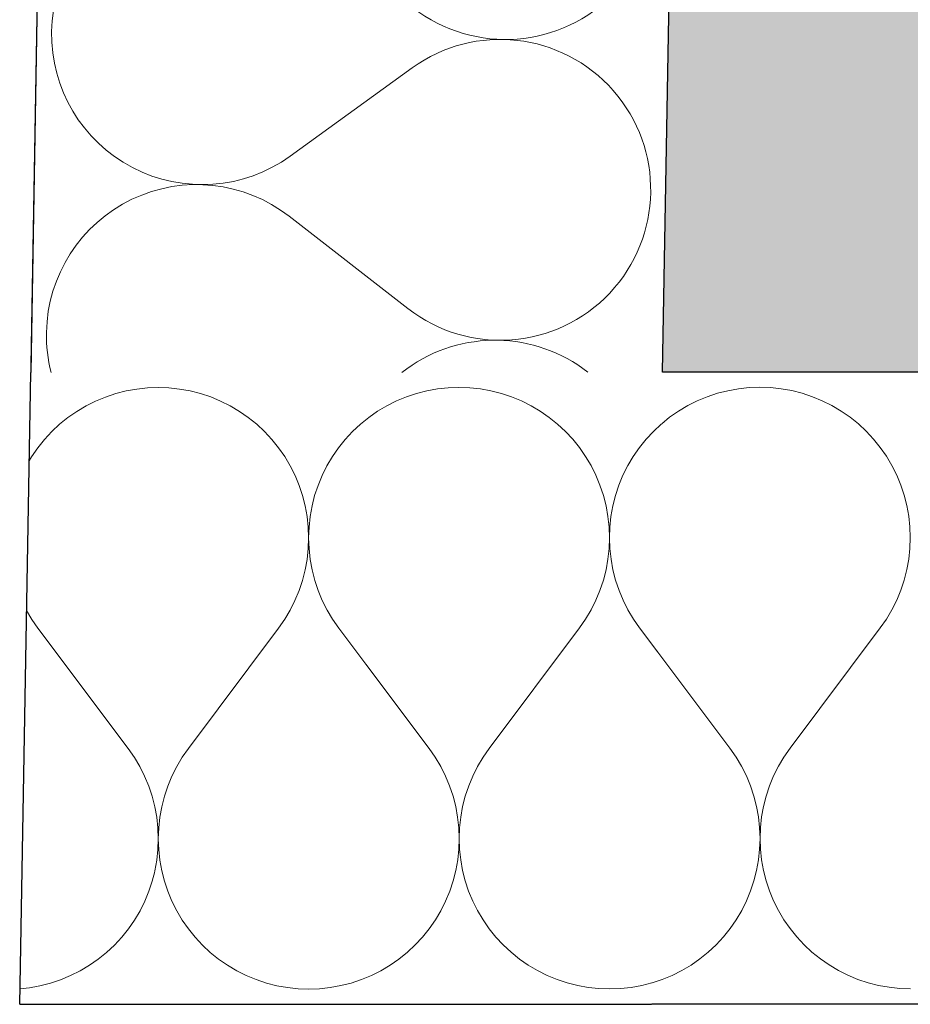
# Model space of a CAD drawing. Header units: millimetres. Extents: x -23738 to 4435, y -2716 to 20653.
# Tile 3 of 160: x -20645 to -20419, y 190 to 439. Entities that reach past the tile are written whole.
import ezdxf

# ---------------------------------------------------------------- set-up
doc = ezdxf.new("R2010")
doc.units = ezdxf.units.MM
doc.header["$MEASUREMENT"] = 0
doc.linetypes.add('Wipeout_Contour', pattern=[1000, 0, -1000])
for name, color, linetype in [('9._POHLED ZÁPADNÍ_2_Konstrukce - nosné', 7, 'Continuous'), ('9._POHLED ZÁPADNÍ_2_Nové_Konstrukce - nosné', 7, 'Continuous'), ('9._POHLED ZÁPADNÍ_2_Nové_Výplně - Povrchové', 7, 'Continuous'), ('9._POHLED ZÁPADNÍ_2_Nové_Výplně – Řezové', 7, 'Continuous'), ('9._POHLED ZÁPADNÍ_2_Výplně – Řezové', 7, 'Continuous'), ('9._POHLED ZÁPADNÍ_2_VÝTAH VAR 1', 7, 'Continuous')]:
    doc.layers.add(name, color=color, linetype=linetype)

# ---------------------------------------------------------------- blocks, each defined once
blk = doc.blocks.new('*X1', base_point=(-24533.14, -6254.22))
at = {"layer": '9._POHLED ZÁPADNÍ_2_Nové_Výplně – Řezové', "color": 21, "linetype": 'Continuous', "lineweight": 20, "true_color": 0xffaaaa}
for p, q in [((-20491.97, 339.77), (-20492.01, 339.82)), ((-20490.62, 337.41), (-20491.97, 339.77)), ((-20489.45, 334.96), (-20490.62, 337.41)), ((-20488.45, 332.42), (-20489.45, 334.96)), ((-20487.64, 329.83), (-20488.45, 332.42)), ((-20487.01, 327.18), (-20487.64, 329.83)), ((-20486.57, 324.5), (-20487.01, 327.18)), ((-20486.33, 321.79), (-20486.57, 324.5)), ((-20486.28, 319.07), (-20486.33, 321.79)), ((-20486.42, 316.35), (-20486.28, 319.07)), ((-20486.76, 313.65), (-20486.42, 316.35)), ((-20487.29, 310.98), (-20486.76, 313.65)), ((-20488.01, 308.36), (-20487.29, 310.98)), ((-20488.91, 305.79), (-20488.01, 308.36)), ((-20490, 303.3), (-20488.91, 305.79)), ((-20491.26, 300.89), (-20490, 303.3)), ((-20492.69, 298.57), (-20491.26, 300.89)), ((-20494.28, 296.36), (-20492.69, 298.57)), ((-20497.91, 292.32), (-20496.02, 294.28)), ((-20496.02, 294.28), (-20494.28, 296.36)), ((-20499.94, 290.5), (-20497.91, 292.32)), ((-20502.09, 288.83), (-20499.94, 290.5)), ((-20545, 287.72), (-20543.23, 286.63)), ((-20506.71, 285.97), (-20504.35, 287.32)), ((-20504.35, 287.32), (-20502.09, 288.83)), ((-20543.23, 286.63), (-20540.82, 285.37)), ((-20540.82, 285.37), (-20538.33, 284.29)), ((-20538.33, 284.29), (-20535.76, 283.38)), ((-20511.7, 283.8), (-20509.17, 284.8)), ((-20509.17, 284.8), (-20506.71, 285.97)), ((-20535.76, 283.38), (-20533.14, 282.66)), ((-20533.14, 282.66), (-20530.47, 282.13)), ((-20530.47, 282.13), (-20527.77, 281.79)), ((-20527.77, 281.79), (-20525.06, 281.64)), ((-20522.34, 281.69), (-20519.63, 281.93)), ((-20519.63, 281.93), (-20516.94, 282.37)), ((-20516.94, 282.37), (-20514.29, 282.99)), ((-20514.29, 282.99), (-20511.7, 283.8)), ((-20538.41, 279.46), (-20540.94, 278.46)), ((-20535.82, 280.28), (-20538.41, 279.46)), ((-20533.17, 280.91), (-20535.82, 280.28)), ((-20530.49, 281.34), (-20533.17, 280.91)), ((-20527.78, 281.59), (-20530.49, 281.34)), ((-20525.06, 281.64), (-20527.78, 281.59)), ((-20525.06, 281.64), (-20522.34, 281.69)), ((-20522.34, 281.5), (-20525.06, 281.64)), ((-20519.64, 281.16), (-20522.34, 281.5)), ((-20516.97, 280.63), (-20519.64, 281.16)), ((-20514.35, 279.92), (-20516.97, 280.63)), ((-20511.78, 279.01), (-20514.35, 279.92)), ((-20543.4, 277.29), (-20545.76, 275.94)), ((-20540.94, 278.46), (-20543.4, 277.29)), ((-20509.29, 277.93), (-20511.78, 279.01)), ((-20506.87, 276.67), (-20509.29, 277.93)), ((-20548.02, 274.42), (-20578.89, 252.1)), ((-20545.76, 275.94), (-20548.02, 274.42)), ((-20504.56, 275.24), (-20506.87, 276.67)), ((-20502.35, 273.65), (-20504.56, 275.24)), ((-20500.26, 271.91), (-20502.35, 273.65)), ((-20498.3, 270.02), (-20500.26, 271.91)), ((-20496.48, 268), (-20498.3, 270.02)), ((-20494.81, 265.85), (-20496.48, 268)), ((-20493.3, 263.59), (-20494.81, 265.85)), ((-20491.95, 261.23), (-20493.3, 263.59)), ((-20490.78, 258.78), (-20491.95, 261.23)), ((-20489.78, 256.25), (-20490.78, 258.78)), ((-20488.96, 253.65), (-20489.78, 256.25)), ((-20581.15, 250.58), (-20578.89, 252.1)), ((-20488.34, 251), (-20488.96, 253.65)), ((-20583.51, 249.24), (-20581.15, 250.58)), ((-20487.9, 248.32), (-20488.34, 251)), ((-20584.75, 248.64), (-20583.51, 249.24)), ((-20487.66, 245.61), (-20487.9, 248.32)), ((-20487.61, 242.89), (-20487.66, 245.61)), ((-20588.58, 242.24), (-20590.55, 242.93)), ((-20586.08, 241.15), (-20588.58, 242.24)), ((-20487.75, 240.17), (-20487.61, 242.89)), ((-20583.67, 239.89), (-20586.08, 241.15)), ((-20581.36, 238.46), (-20583.67, 239.89)), ((-20488.09, 237.47), (-20487.75, 240.17)), ((-20579.15, 236.86), (-20581.36, 238.46)), ((-20488.62, 234.8), (-20488.09, 237.47)), ((-20549.08, 213.48), (-20579.15, 236.86)), ((-20489.34, 232.18), (-20488.62, 234.8)), ((-20490.24, 229.61), (-20489.34, 232.18)), ((-20491.33, 227.12), (-20490.24, 229.61)), ((-20492.59, 224.71), (-20491.33, 227.12)), ((-20494.02, 222.39), (-20492.59, 224.71)), ((-20495.61, 220.19), (-20494.02, 222.39)), ((-20497.35, 218.1), (-20495.61, 220.19)), ((-20499.24, 216.14), (-20497.35, 218.1)), ((-20501.27, 214.32), (-20499.24, 216.14)), ((-20549.08, 213.48), (-20546.88, 211.89)), ((-20505.68, 211.14), (-20503.41, 212.65)), ((-20503.41, 212.65), (-20501.27, 214.32)), ((-20546.88, 211.89), (-20544.56, 210.46)), ((-20544.56, 210.46), (-20542.15, 209.19)), ((-20510.49, 208.62), (-20508.04, 209.8)), ((-20508.04, 209.8), (-20505.68, 211.14)), ((-20542.15, 209.19), (-20539.66, 208.11)), ((-20539.66, 208.11), (-20537.09, 207.2)), ((-20537.09, 207.2), (-20534.47, 206.48)), ((-20515.62, 206.81), (-20513.03, 207.63)), ((-20513.03, 207.63), (-20510.49, 208.62)), ((-20534.5, 204.73), (-20537.15, 204.1)), ((-20531.81, 205.17), (-20534.5, 204.73)), ((-20534.47, 206.48), (-20531.8, 205.95)), ((-20529.11, 205.41), (-20531.81, 205.17)), ((-20531.8, 205.95), (-20529.1, 205.61)), ((-20526.39, 205.46), (-20529.11, 205.41)), ((-20529.1, 205.61), (-20526.39, 205.46)), ((-20526.39, 205.46), (-20523.66, 205.51)), ((-20523.67, 205.32), (-20526.39, 205.46)), ((-20520.97, 204.98), (-20523.67, 205.32)), ((-20523.66, 205.51), (-20520.96, 205.75)), ((-20518.3, 204.46), (-20520.97, 204.98)), ((-20520.96, 205.75), (-20518.27, 206.19)), ((-20518.27, 206.19), (-20515.62, 206.81)), ((-20542.27, 202.28), (-20544.72, 201.11)), ((-20539.74, 203.28), (-20542.27, 202.28)), ((-20537.15, 204.1), (-20539.74, 203.28)), ((-20515.68, 203.74), (-20518.3, 204.46)), ((-20513.11, 202.84), (-20515.68, 203.74)), ((-20510.61, 201.75), (-20513.11, 202.84)), ((-20547.09, 199.76), (-20549.35, 198.24)), ((-20544.72, 201.11), (-20547.09, 199.76)), ((-20508.2, 200.49), (-20510.61, 201.75)), ((-20505.89, 199.07), (-20508.2, 200.49)), ((-20549.35, 198.24), (-20561.18, 189.69)), ((-20503.68, 197.48), (-20505.89, 199.07)), ((-20501.59, 195.73), (-20503.68, 197.48)), ((-20638.87, 195.42), (-20638.46, 194.1)), ((-20499.63, 193.85), (-20501.59, 195.73)), ((-20638.46, 194.1), (-20637.46, 191.57)), ((-20497.81, 191.82), (-20499.63, 193.85)), ((-20637.46, 191.57), (-20636.54, 189.65)), ((-20496.17, 189.72), (-20497.81, 191.82))]:
    blk.add_line(p, q, dxfattribs=at)
blk = doc.blocks.new('*X3', base_point=(-24533.14, -6254.22))
at = {"layer": '9._POHLED ZÁPADNÍ_2_Nové_Výplně – Řezové', "color": 21, "linetype": 'Continuous', "lineweight": 20, "true_color": 0xffaaaa}
for p, q in [((-20545.36, 426.78), (-20576.23, 404.46)), ((-20546.43, 365.84), (-20576.5, 389.22)), ((-20546.69, 350.6), (-20577.56, 328.28)), ((-20547.75, 289.66), (-20577.83, 313.04))]:
    blk.add_line(p, q, dxfattribs=at)
for centre, start, end in [((-20521.71, 472.09), 232.1313, 125.8711), ((-20598.56, 435.33), 52.1313, 179.0012), ((-20598.56, 435.33), 179.0012, 305.8711), ((-20523.04, 395.91), 232.1313, 125.8711), ((-20599.88, 359.15), 52.1313, 179.0012), ((-20599.88, 359.15), 179.0012, 305.8711), ((-20524.37, 319.73), 31.836, 125.8711), ((-20601.21, 282.97), 52.1313, 179.0012), ((-20524.37, 319.73), 232.1313, 237.1927), ((-20601.21, 282.97), 179.0012, 295.5208), ((-20602.54, 206.79), 71.6395, 179.0012), ((-20602.54, 206.79), 179.0012, 197.3892)]:
    blk.add_arc(centre, 38.1, start, end, dxfattribs=at)
blk = doc.blocks.new('*X8', base_point=(-24533.14, -6254.22))
at = {"layer": '9._POHLED ZÁPADNÍ_2_Nové_Výplně – Řezové', "color": 21, "linetype": 'Continuous', "lineweight": 20, "true_color": 0xffaaaa}
for p, q in [((-20620.43, 344.31), (-20623.01, 343.44)), ((-20617.79, 344.98), (-20620.43, 344.31)), ((-20615.12, 345.46), (-20617.79, 344.98)), ((-20612.41, 345.76), (-20615.12, 345.46)), ((-20609.69, 345.86), (-20612.41, 345.76)), ((-20606.97, 345.76), (-20609.69, 345.86)), ((-20604.27, 345.47), (-20606.97, 345.76)), ((-20601.59, 344.99), (-20604.27, 345.47)), ((-20598.95, 344.32), (-20601.59, 344.99)), ((-20596.37, 343.46), (-20598.95, 344.32)), ((-20544.24, 344.34), (-20546.82, 343.48)), ((-20541.6, 345.02), (-20544.24, 344.34)), ((-20538.93, 345.5), (-20541.6, 345.02)), ((-20536.22, 345.79), (-20538.93, 345.5)), ((-20533.5, 345.89), (-20536.22, 345.79)), ((-20530.78, 345.8), (-20533.5, 345.89)), ((-20528.08, 345.51), (-20530.78, 345.8)), ((-20525.4, 345.02), (-20528.08, 345.51)), ((-20522.76, 344.35), (-20525.4, 345.02)), ((-20520.18, 343.49), (-20522.76, 344.35)), ((-20625.52, 342.4), (-20627.95, 341.18)), ((-20623.01, 343.44), (-20625.52, 342.4)), ((-20593.86, 342.42), (-20596.37, 343.46)), ((-20591.43, 341.2), (-20593.86, 342.42)), ((-20549.33, 342.44), (-20551.76, 341.22)), ((-20546.82, 343.48), (-20549.33, 342.44)), ((-20517.67, 342.45), (-20520.18, 343.49)), ((-20515.24, 341.24), (-20517.67, 342.45)), ((-20630.29, 339.79), (-20632.53, 338.24)), ((-20627.95, 341.18), (-20630.29, 339.79)), ((-20589.09, 339.81), (-20591.43, 341.2)), ((-20586.85, 338.26), (-20589.09, 339.81)), ((-20554.1, 339.83), (-20556.34, 338.28)), ((-20551.76, 341.22), (-20554.1, 339.83)), ((-20512.9, 339.85), (-20515.24, 341.24)), ((-20510.66, 338.3), (-20512.9, 339.85)), ((-20632.53, 338.24), (-20634.64, 336.53)), ((-20584.73, 336.56), (-20586.85, 338.26)), ((-20556.34, 338.28), (-20558.45, 336.57)), ((-20508.54, 336.59), (-20510.66, 338.3)), ((-20636.63, 334.68), (-20638.49, 332.68)), ((-20634.64, 336.53), (-20636.63, 334.68)), ((-20582.74, 334.7), (-20584.73, 336.56)), ((-20580.89, 332.71), (-20582.74, 334.7)), ((-20560.44, 334.71), (-20562.29, 332.72)), ((-20558.45, 336.57), (-20560.44, 334.71)), ((-20506.55, 334.74), (-20508.54, 336.59)), ((-20504.7, 332.75), (-20506.55, 334.74)), ((-20638.49, 332.68), (-20640.19, 330.56)), ((-20579.18, 330.59), (-20580.89, 332.71)), ((-20562.29, 332.72), (-20564, 330.6)), ((-20502.99, 330.63), (-20504.7, 332.75)), ((-20640.19, 330.56), (-20641.74, 328.33)), ((-20577.63, 328.36), (-20579.18, 330.59)), ((-20564, 330.6), (-20565.55, 328.36)), ((-20502.33, 329.68), (-20502.99, 330.63)), ((-20641.74, 328.33), (-20642.35, 327.3)), ((-20576.24, 326.02), (-20577.63, 328.36)), ((-20565.55, 328.36), (-20566.94, 326.02)), ((-20575.02, 323.59), (-20576.24, 326.02)), ((-20566.94, 326.02), (-20568.15, 323.59)), ((-20573.98, 321.07), (-20575.02, 323.59)), ((-20568.15, 323.59), (-20569.19, 321.07)), ((-20573.12, 318.49), (-20573.98, 321.07)), ((-20569.19, 321.07), (-20570.05, 318.49)), ((-20572.45, 315.85), (-20573.12, 318.49)), ((-20570.05, 318.49), (-20570.72, 315.86)), ((-20571.97, 313.18), (-20572.45, 315.85)), ((-20570.72, 315.86), (-20571.2, 313.18)), ((-20571.68, 310.47), (-20571.97, 313.18)), ((-20571.2, 313.18), (-20571.48, 310.47)), ((-20571.58, 307.75), (-20571.68, 310.47)), ((-20571.48, 310.47), (-20571.58, 307.75)), ((-20571.68, 305.04), (-20571.58, 307.75)), ((-20571.58, 307.75), (-20571.48, 305.04)), ((-20571.97, 302.33), (-20571.68, 305.04)), ((-20571.48, 305.04), (-20571.18, 302.33)), ((-20572.45, 299.65), (-20571.97, 302.33)), ((-20571.18, 302.33), (-20570.7, 299.65)), ((-20573.12, 297.02), (-20572.45, 299.65)), ((-20570.7, 299.65), (-20570.02, 297.02)), ((-20573.98, 294.44), (-20573.12, 297.02)), ((-20570.02, 297.02), (-20569.16, 294.44)), ((-20575.03, 291.92), (-20573.98, 294.44)), ((-20569.16, 294.44), (-20568.12, 291.93)), ((-20576.25, 289.49), (-20575.03, 291.92)), ((-20568.12, 291.93), (-20566.89, 289.5)), ((-20643.01, 289.34), (-20641.69, 287.12)), ((-20577.63, 287.15), (-20576.25, 289.49)), ((-20566.89, 289.5), (-20565.5, 287.16)), ((-20641.69, 287.12), (-20640.14, 284.89)), ((-20579.19, 284.92), (-20577.63, 287.15)), ((-20565.5, 287.16), (-20563.95, 284.92)), ((-20640.14, 284.89), (-20617.27, 254.42)), ((-20579.19, 284.92), (-20602.03, 254.43)), ((-20563.95, 284.92), (-20557.11, 275.81)), ((-20615.71, 252.19), (-20617.27, 254.42)), ((-20602.03, 254.43), (-20603.58, 252.2)), ((-20614.32, 249.85), (-20615.71, 252.19)), ((-20603.58, 252.2), (-20604.97, 249.86)), ((-20613.1, 247.42), (-20614.32, 249.85)), ((-20604.97, 249.86), (-20606.19, 247.42)), ((-20612.06, 244.91), (-20613.1, 247.42)), ((-20606.19, 247.42), (-20607.23, 244.91)), ((-20611.19, 242.33), (-20612.06, 244.91)), ((-20607.23, 244.91), (-20608.09, 242.33)), ((-20610.52, 239.69), (-20611.19, 242.33)), ((-20608.09, 242.33), (-20608.76, 239.69)), ((-20610.03, 237.02), (-20610.52, 239.69)), ((-20608.76, 239.69), (-20609.25, 237.02)), ((-20609.74, 234.31), (-20610.03, 237.02)), ((-20609.25, 237.02), (-20609.54, 234.31)), ((-20609.64, 231.59), (-20609.74, 234.31)), ((-20609.54, 234.31), (-20609.64, 231.59)), ((-20609.73, 228.87), (-20609.64, 231.59)), ((-20609.64, 231.59), (-20609.54, 228.87)), ((-20610.02, 226.17), (-20609.73, 228.87)), ((-20609.54, 228.87), (-20609.25, 226.17)), ((-20610.5, 223.49), (-20610.02, 226.17)), ((-20609.25, 226.17), (-20609, 224.79)), ((-20610.56, 223.27), (-20610.5, 223.49)), ((-20644.68, 193.59), (-20642.29, 193.85)), ((-20642.29, 193.85), (-20640.07, 194.25))]:
    blk.add_line(p, q, dxfattribs=at)
blk = doc.blocks.new('*X9', base_point=(-24533.14, -6254.22))
at = {"layer": '9._POHLED ZÁPADNÍ_2_Nové_Výplně – Řezové', "color": 21, "linetype": 'Continuous', "lineweight": 20, "true_color": 0xffaaaa}
for p, q in [((-20468.05, 344.38), (-20470.63, 343.52)), ((-20465.41, 345.05), (-20468.05, 344.38)), ((-20462.73, 345.54), (-20465.41, 345.05)), ((-20460.03, 345.83), (-20462.73, 345.54)), ((-20457.31, 345.93), (-20460.03, 345.83)), ((-20454.59, 345.83), (-20457.31, 345.93)), ((-20451.89, 345.54), (-20454.59, 345.83)), ((-20449.21, 345.06), (-20451.89, 345.54)), ((-20446.57, 344.39), (-20449.21, 345.06)), ((-20443.99, 343.53), (-20446.57, 344.39)), ((-20473.14, 342.48), (-20475.57, 341.26)), ((-20470.63, 343.52), (-20473.14, 342.48)), ((-20441.48, 342.49), (-20443.99, 343.53)), ((-20439.05, 341.27), (-20441.48, 342.49)), ((-20477.91, 339.87), (-20480.15, 338.31)), ((-20475.57, 341.26), (-20477.91, 339.87)), ((-20436.71, 339.89), (-20439.05, 341.27)), ((-20434.47, 338.33), (-20436.71, 339.89)), ((-20480.15, 338.31), (-20482.16, 336.69)), ((-20432.35, 336.63), (-20434.47, 338.33)), ((-20430.36, 334.77), (-20432.35, 336.63)), ((-20428.51, 332.78), (-20430.36, 334.77)), ((-20426.8, 330.67), (-20428.51, 332.78)), ((-20425.25, 328.43), (-20426.8, 330.67)), ((-20423.86, 326.09), (-20425.25, 328.43)), ((-20422.64, 323.66), (-20423.86, 326.09)), ((-20421.6, 321.15), (-20422.64, 323.66)), ((-20420.74, 318.56), (-20421.6, 321.15)), ((-20420.07, 315.93), (-20420.74, 318.56)), ((-20419.58, 313.25), (-20420.07, 315.93)), ((-20419.29, 310.55), (-20419.58, 313.25)), ((-20419.2, 307.83), (-20419.29, 310.55)), ((-20419.3, 305.11), (-20419.2, 307.83)), ((-20419.59, 302.4), (-20419.3, 305.11)), ((-20420.07, 299.73), (-20419.59, 302.4)), ((-20420.74, 297.09), (-20420.07, 299.73)), ((-20421.6, 294.51), (-20420.74, 297.09)), ((-20422.65, 292), (-20421.6, 294.51)), ((-20423.86, 289.56), (-20422.65, 292)), ((-20425.25, 287.22), (-20423.86, 289.56)), ((-20426.81, 284.99), (-20425.25, 287.22)), ((-20426.81, 284.99), (-20449.65, 254.5)), ((-20483.17, 278.85), (-20464.89, 254.5)), ((-20463.33, 252.26), (-20464.89, 254.5)), ((-20449.65, 254.5), (-20451.2, 252.27)), ((-20461.94, 249.93), (-20463.33, 252.26)), ((-20451.2, 252.27), (-20452.59, 249.93)), ((-20460.72, 247.49), (-20461.94, 249.93)), ((-20452.59, 249.93), (-20453.81, 247.5)), ((-20459.68, 244.98), (-20460.72, 247.49)), ((-20453.81, 247.5), (-20454.85, 244.98)), ((-20458.81, 242.4), (-20459.68, 244.98)), ((-20454.85, 244.98), (-20455.71, 242.4)), ((-20458.14, 239.77), (-20458.81, 242.4)), ((-20455.71, 242.4), (-20456.38, 239.77)), ((-20457.65, 237.09), (-20458.14, 239.77)), ((-20456.38, 239.77), (-20456.87, 237.09)), ((-20457.36, 234.39), (-20457.65, 237.09)), ((-20456.87, 237.09), (-20457.16, 234.39)), ((-20457.26, 231.67), (-20457.36, 234.39)), ((-20457.16, 234.39), (-20457.26, 231.67)), ((-20457.35, 228.95), (-20457.26, 231.67)), ((-20457.26, 231.67), (-20457.16, 228.95)), ((-20457.64, 226.24), (-20457.35, 228.95)), ((-20457.16, 228.95), (-20456.87, 226.24)), ((-20458.12, 223.57), (-20457.64, 226.24)), ((-20456.87, 226.24), (-20456.39, 223.57)), ((-20458.79, 220.93), (-20458.12, 223.57)), ((-20456.39, 223.57), (-20455.71, 220.93)), ((-20459.65, 218.35), (-20458.79, 220.93)), ((-20455.71, 220.93), (-20454.85, 218.35)), ((-20460.68, 215.83), (-20459.65, 218.35)), ((-20454.85, 218.35), (-20453.81, 215.84)), ((-20461.9, 213.4), (-20460.68, 215.83)), ((-20453.81, 215.84), (-20452.6, 213.4)), ((-20463.29, 211.06), (-20461.9, 213.4)), ((-20452.6, 213.4), (-20451.21, 211.06)), ((-20464.84, 208.82), (-20463.29, 211.06)), ((-20451.21, 211.06), (-20449.66, 208.83)), ((-20466.54, 206.7), (-20464.84, 208.82)), ((-20449.66, 208.83), (-20447.95, 206.71)), ((-20470.38, 202.85), (-20468.39, 204.71)), ((-20468.39, 204.71), (-20466.54, 206.7)), ((-20447.95, 206.71), (-20446.09, 204.72)), ((-20446.09, 204.72), (-20444.1, 202.87)), ((-20472.5, 201.14), (-20470.38, 202.85)), ((-20444.1, 202.87), (-20441.98, 201.16)), ((-20477.07, 198.2), (-20474.73, 199.59)), ((-20474.73, 199.59), (-20472.5, 201.14)), ((-20441.98, 201.16), (-20439.75, 199.61)), ((-20439.75, 199.61), (-20437.41, 198.22)), ((-20479.5, 196.98), (-20477.07, 198.2)), ((-20437.41, 198.22), (-20434.98, 197)), ((-20434.98, 197), (-20432.46, 195.96)), ((-20484.63, 195.07), (-20484.6, 195.08)), ((-20484.6, 195.08), (-20482.02, 195.94)), ((-20482.02, 195.94), (-20479.5, 196.98)), ((-20432.46, 195.96), (-20429.88, 195.1)), ((-20429.88, 195.1), (-20427.24, 194.43)), ((-20427.24, 194.43), (-20424.57, 193.95)), ((-20424.57, 193.95), (-20421.86, 193.66)), ((-20421.86, 193.66), (-20419.14, 193.57))]:
    blk.add_line(p, q, dxfattribs=at)
blk = doc.blocks.new('*X10', base_point=(-24533.14, -6254.22))
at = {"layer": '9._POHLED ZÁPADNÍ_2_Nové_Výplně – Řezové', "color": 21, "linetype": 'Continuous', "lineweight": 20, "true_color": 0xffaaaa}
for p, q in [((-20482.16, 336.69), (-20482.26, 336.6)), ((-20484.25, 334.75), (-20486.1, 332.76)), ((-20482.26, 336.6), (-20484.25, 334.75)), ((-20486.1, 332.76), (-20487.81, 330.64)), ((-20501.44, 328.39), (-20502.33, 329.68)), ((-20487.81, 330.64), (-20489.36, 328.4)), ((-20500.05, 326.06), (-20501.44, 328.39)), ((-20489.36, 328.4), (-20490.75, 326.06)), ((-20498.83, 323.62), (-20500.05, 326.06)), ((-20490.75, 326.06), (-20491.96, 323.63)), ((-20497.79, 321.11), (-20498.83, 323.62)), ((-20491.96, 323.63), (-20493, 321.11)), ((-20496.93, 318.53), (-20497.79, 321.11)), ((-20493, 321.11), (-20493.86, 318.53)), ((-20496.26, 315.89), (-20496.93, 318.53)), ((-20493.86, 318.53), (-20494.53, 315.89)), ((-20495.78, 313.21), (-20496.26, 315.89)), ((-20494.53, 315.89), (-20495.01, 313.21)), ((-20495.48, 310.51), (-20495.78, 313.21)), ((-20495.01, 313.21), (-20495.29, 310.51)), ((-20495.39, 307.79), (-20495.48, 310.51)), ((-20495.29, 310.51), (-20495.39, 307.79)), ((-20495.49, 305.07), (-20495.39, 307.79)), ((-20495.39, 307.79), (-20495.29, 305.07)), ((-20495.78, 302.37), (-20495.49, 305.07)), ((-20495.29, 305.07), (-20494.99, 302.37)), ((-20496.26, 299.69), (-20495.78, 302.37)), ((-20494.99, 302.37), (-20494.51, 299.69)), ((-20496.93, 297.05), (-20496.26, 299.69)), ((-20494.51, 299.69), (-20493.83, 297.06)), ((-20497.79, 294.47), (-20496.93, 297.05)), ((-20493.83, 297.06), (-20492.97, 294.47)), ((-20498.84, 291.96), (-20497.79, 294.47)), ((-20492.97, 294.47), (-20491.93, 291.96)), ((-20500.05, 289.53), (-20498.84, 291.96)), ((-20491.93, 291.96), (-20490.7, 289.53)), ((-20501.44, 287.19), (-20500.05, 289.53)), ((-20490.7, 289.53), (-20489.31, 287.19)), ((-20503, 284.95), (-20501.44, 287.19)), ((-20489.31, 287.19), (-20487.76, 284.96)), ((-20503, 284.95), (-20525.84, 254.47)), ((-20487.76, 284.96), (-20483.17, 278.85)), ((-20557.11, 275.81), (-20541.08, 254.46)), ((-20539.52, 252.23), (-20541.08, 254.46)), ((-20525.84, 254.47), (-20527.39, 252.23)), ((-20538.13, 249.89), (-20539.52, 252.23)), ((-20527.39, 252.23), (-20528.78, 249.89)), ((-20536.91, 247.46), (-20538.13, 249.89)), ((-20528.78, 249.89), (-20530, 247.46)), ((-20535.87, 244.95), (-20536.91, 247.46)), ((-20530, 247.46), (-20531.04, 244.95)), ((-20535, 242.37), (-20535.87, 244.95)), ((-20531.04, 244.95), (-20531.9, 242.37)), ((-20534.33, 239.73), (-20535, 242.37)), ((-20531.9, 242.37), (-20532.57, 239.73)), ((-20533.84, 237.05), (-20534.33, 239.73)), ((-20532.57, 239.73), (-20533.06, 237.05)), ((-20533.55, 234.35), (-20533.84, 237.05)), ((-20533.06, 237.05), (-20533.35, 234.35)), ((-20533.45, 231.63), (-20533.55, 234.35)), ((-20533.35, 234.35), (-20533.45, 231.63)), ((-20533.54, 228.91), (-20533.45, 231.63)), ((-20533.45, 231.63), (-20533.35, 228.91)), ((-20533.83, 226.21), (-20533.54, 228.91)), ((-20533.35, 228.91), (-20533.06, 226.21)), ((-20609, 224.79), (-20608.77, 223.49)), ((-20534.31, 223.53), (-20533.83, 226.21)), ((-20533.06, 226.21), (-20532.58, 223.53)), ((-20611.17, 220.86), (-20610.56, 223.27)), ((-20608.77, 223.49), (-20608.09, 220.86)), ((-20534.98, 220.89), (-20534.31, 223.53)), ((-20532.58, 223.53), (-20531.9, 220.89)), ((-20612.03, 218.27), (-20611.17, 220.86)), ((-20608.09, 220.86), (-20607.24, 218.28)), ((-20535.84, 218.31), (-20534.98, 220.89)), ((-20531.9, 220.89), (-20531.05, 218.31)), ((-20613.07, 215.76), (-20612.03, 218.27)), ((-20607.24, 218.28), (-20606.19, 215.76)), ((-20536.87, 215.8), (-20535.84, 218.31)), ((-20531.05, 218.31), (-20530, 215.8)), ((-20614.28, 213.32), (-20613.07, 215.76)), ((-20606.19, 215.76), (-20604.98, 213.33)), ((-20538.09, 213.36), (-20536.87, 215.8)), ((-20530, 215.8), (-20528.79, 213.37)), ((-20615.67, 210.98), (-20614.28, 213.32)), ((-20604.98, 213.33), (-20603.59, 210.99)), ((-20539.48, 211.02), (-20538.09, 213.36)), ((-20528.79, 213.37), (-20527.4, 211.03)), ((-20617.22, 208.75), (-20615.67, 210.98)), ((-20603.59, 210.99), (-20602.04, 208.76)), ((-20541.03, 208.78), (-20539.48, 211.02)), ((-20527.4, 211.03), (-20525.85, 208.79)), ((-20618.92, 206.63), (-20617.22, 208.75)), ((-20602.04, 208.76), (-20600.33, 206.64)), ((-20542.73, 206.66), (-20541.03, 208.78)), ((-20525.85, 208.79), (-20524.14, 206.67)), ((-20622.76, 202.78), (-20620.77, 204.64)), ((-20620.77, 204.64), (-20618.92, 206.63)), ((-20600.33, 206.64), (-20598.48, 204.65)), ((-20598.48, 204.65), (-20596.48, 202.79)), ((-20546.57, 202.82), (-20544.58, 204.67)), ((-20544.58, 204.67), (-20542.73, 206.66)), ((-20524.14, 206.67), (-20522.28, 204.68)), ((-20522.28, 204.68), (-20520.29, 202.83)), ((-20624.88, 201.07), (-20622.76, 202.78)), ((-20596.48, 202.79), (-20594.37, 201.09)), ((-20548.69, 201.11), (-20546.57, 202.82)), ((-20520.29, 202.83), (-20518.17, 201.12)), ((-20629.45, 198.13), (-20627.11, 199.52)), ((-20627.11, 199.52), (-20624.88, 201.07)), ((-20594.37, 201.09), (-20592.13, 199.53)), ((-20592.13, 199.53), (-20589.79, 198.15)), ((-20553.26, 198.16), (-20550.92, 199.55)), ((-20550.92, 199.55), (-20548.69, 201.11)), ((-20518.17, 201.12), (-20515.94, 199.57)), ((-20515.94, 199.57), (-20513.6, 198.18)), ((-20631.88, 196.91), (-20629.45, 198.13)), ((-20589.79, 198.15), (-20587.36, 196.93)), ((-20555.69, 196.95), (-20553.26, 198.16)), ((-20513.6, 198.18), (-20511.17, 196.97)), ((-20639.61, 194.33), (-20636.98, 195.01)), ((-20636.98, 195.01), (-20634.4, 195.87)), ((-20634.4, 195.87), (-20631.88, 196.91)), ((-20587.36, 196.93), (-20584.84, 195.89)), ((-20584.84, 195.89), (-20582.26, 195.03)), ((-20582.26, 195.03), (-20579.63, 194.36)), ((-20563.42, 194.37), (-20560.79, 195.04)), ((-20560.79, 195.04), (-20558.21, 195.9)), ((-20558.21, 195.9), (-20555.69, 196.95)), ((-20511.17, 196.97), (-20508.65, 195.93)), ((-20508.65, 195.93), (-20506.07, 195.07)), ((-20506.07, 195.07), (-20503.43, 194.4)), ((-20487.23, 194.4), (-20484.63, 195.07)), ((-20640.07, 194.25), (-20639.61, 194.33)), ((-20579.63, 194.36), (-20576.95, 193.88)), ((-20576.95, 193.88), (-20574.24, 193.59)), ((-20574.24, 193.59), (-20571.52, 193.49)), ((-20571.52, 193.49), (-20568.81, 193.59)), ((-20568.81, 193.59), (-20566.1, 193.88)), ((-20566.1, 193.88), (-20563.42, 194.37)), ((-20503.43, 194.4), (-20500.76, 193.91)), ((-20500.76, 193.91), (-20498.05, 193.62)), ((-20498.05, 193.62), (-20495.33, 193.53)), ((-20495.33, 193.53), (-20492.61, 193.63)), ((-20492.61, 193.63), (-20489.91, 193.92)), ((-20489.91, 193.92), (-20487.23, 194.4))]:
    blk.add_line(p, q, dxfattribs=at)
blk = doc.blocks.new('*X18', base_point=(-24533.14, -6254.22))
at = {"layer": '9._POHLED ZÁPADNÍ_2_Nové_Výplně – Řezové', "color": 21, "linetype": 'Continuous', "lineweight": 20, "true_color": 0xffaaaa}
for p, q in [((-20545.36, 426.78), (-20576.23, 404.46)), ((-20546.43, 365.84), (-20576.5, 389.22)), ((-20546.69, 350.6), (-20547.94, 349.69))]:
    blk.add_line(p, q, dxfattribs=at)
for centre, start, end in [((-20521.71, 472.09), 232.1313, 125.8711), ((-20598.56, 435.33), 52.1313, 179.0012), ((-20598.56, 435.33), 179.0012, 305.8711), ((-20523.04, 395.91), 232.1313, 125.8711), ((-20599.88, 359.15), 52.1313, 179.0012), ((-20599.88, 359.15), 179.0012, 194.4352), ((-20524.37, 319.73), 51.9191, 125.8711)]:
    blk.add_arc(centre, 38.1, start, end, dxfattribs=at)

msp = doc.modelspace()

# ---------------------------------------------------------------- wipeouts: each hides what was drawn before it
at = {"color": 254, "linetype": 'Wipeout_Contour', "lineweight": 0, "ltscale": 72995.383912}
msp.add_wipeout([(-20484.72, 189.72), (-16009.88, 191.87), (-16009.96, 351.87), (-20481.93, 349.73)], dxfattribs=at).dxf.layer = '9._POHLED ZÁPADNÍ_2_Nové_Výplně - Povrchové'

# ---------------------------------------------------------------- next in the draw order: linework, layer by layer
at = {"layer": '9._POHLED ZÁPADNÍ_2_Nové_Konstrukce - nosné', "color": 1, "linetype": 'Continuous', "lineweight": 25}
msp.add_line((-20484.72, 189.72), (-20481.93, 349.73), dxfattribs=at)
at = {"layer": '9._POHLED ZÁPADNÍ_2_Nové_Konstrukce - nosné', "color": 1, "linetype": 'Continuous', "lineweight": 25, "flags": 128}
for points in [[(-16009.96, 351.87), (-20481.93, 349.73)], [(-20484.72, 189.72), (-16009.88, 191.87)]]:
    msp.add_lwpolyline(points, dxfattribs=at)

# ---------------------------------------------------------------- next in the draw order: wipeouts: each hides what was drawn before it
at = {"color": 254, "linetype": 'Wipeout_Contour', "lineweight": 0, "ltscale": 61616.617515}
msp.add_wipeout([(-20481.93, 349.73), (-20644.75, 189.65), (-20484.72, 189.72)], dxfattribs=at).dxf.layer = '9._POHLED ZÁPADNÍ_2_Nové_Výplně – Řezové'

# ---------------------------------------------------------------- next in the draw order: block references
at = {"layer": '9._POHLED ZÁPADNÍ_2_VÝTAH VAR 1', "color": 9, "linetype": 'Continuous', "lineweight": 13}
msp.add_blockref('*X1', (-24533.14, -6254.22), dxfattribs=at)

# ---------------------------------------------------------------- next in the draw order: wipeouts: each hides what was drawn before it
at = {"color": 254, "linetype": 'Wipeout_Contour', "lineweight": 0, "ltscale": 103646.352085}
msp.add_wipeout([(-20644.75, 189.65), (-20481.93, 349.73), (-20420.71, 3861.21), (-20430.71, 3861.39), (-20580.69, 3864)], dxfattribs=at).dxf.layer = '9._POHLED ZÁPADNÍ_2_Nové_Výplně – Řezové'

# ---------------------------------------------------------------- next in the draw order: hatches: boundary and pattern name
at = {"layer": '9._POHLED ZÁPADNÍ_2_Výplně – Řezové', "linetype": 'Continuous', "lineweight": 13}
msp.add_hatch(color=254, dxfattribs=at).paths.add_polyline_path([(-20483.55, 349.73), (-20183.59, 344.44), (-20121.68, 3860.48), (-20421.63, 3865.76)])

# ---------------------------------------------------------------- next in the draw order: linework, layer by layer
at = {"layer": '9._POHLED ZÁPADNÍ_2_Konstrukce - nosné', "color": 7, "linetype": 'Continuous', "lineweight": 50, "flags": 128}
for points in [[(-20421.63, 3865.76), (-20483.55, 349.73)], [(-20183.59, 344.44), (-20483.55, 349.73)]]:
    msp.add_lwpolyline(points, dxfattribs=at)
at = {"layer": '9._POHLED ZÁPADNÍ_2_Nové_Konstrukce - nosné', "color": 1, "linetype": 'Continuous', "lineweight": 25}
msp.add_line((-20484.72, 189.72), (-20481.93, 349.73), dxfattribs=at)
at = {"layer": '9._POHLED ZÁPADNÍ_2_Nové_Konstrukce - nosné', "color": 1, "linetype": 'Continuous', "lineweight": 25, "flags": 128}
for points in [[(-20580.69, 3864), (-20644.75, 189.65)], [(-20481.93, 349.73), (-20420.71, 3861.21)], [(-20644.75, 189.65), (-20484.72, 189.72)]]:
    msp.add_lwpolyline(points, dxfattribs=at)

# ---------------------------------------------------------------- next in the draw order: block references
at = {"layer": '9._POHLED ZÁPADNÍ_2_VÝTAH VAR 1', "color": 9, "linetype": 'Continuous', "lineweight": 13}
msp.add_blockref('*X3', (-24533.14, -6254.22), dxfattribs=at)

# ---------------------------------------------------------------- next in the draw order: wipeouts: each hides what was drawn before it
at = {"color": 254, "linetype": 'Wipeout_Contour', "lineweight": 0, "ltscale": 61774.98366}
msp.add_wipeout([(-20644.75, 189.65), (-20481.93, 349.73), (-20641.96, 349.65)], dxfattribs=at).dxf.layer = '9._POHLED ZÁPADNÍ_2_Nové_Výplně – Řezové'

# ---------------------------------------------------------------- next in the draw order: block references
at = {"layer": '9._POHLED ZÁPADNÍ_2_VÝTAH VAR 1', "color": 9, "linetype": 'Continuous', "lineweight": 13}
msp.add_blockref('*X8', (-24533.14, -6254.22), dxfattribs=at)

# ---------------------------------------------------------------- next in the draw order: wipeouts: each hides what was drawn before it
at = {"color": 254, "linetype": 'Wipeout_Contour', "lineweight": 0, "ltscale": 72995.383912}
msp.add_wipeout([(-20484.72, 189.72), (-16009.88, 191.87), (-16009.96, 351.87), (-20481.93, 349.73)], dxfattribs=at).dxf.layer = '9._POHLED ZÁPADNÍ_2_Nové_Výplně – Řezové'

# ---------------------------------------------------------------- next in the draw order: block references
at = {"layer": '9._POHLED ZÁPADNÍ_2_VÝTAH VAR 1', "color": 9, "linetype": 'Continuous', "lineweight": 13}
msp.add_blockref('*X9', (-24533.14, -6254.22), dxfattribs=at)

# ---------------------------------------------------------------- next in the draw order: wipeouts: each hides what was drawn before it
at = {"color": 254, "linetype": 'Wipeout_Contour', "lineweight": 0, "ltscale": 61616.617515}
msp.add_wipeout([(-20481.93, 349.73), (-20644.75, 189.65), (-20484.72, 189.72)], dxfattribs=at).dxf.layer = '9._POHLED ZÁPADNÍ_2_Nové_Výplně – Řezové'

# ---------------------------------------------------------------- next in the draw order: linework, layer by layer
at = {"layer": '9._POHLED ZÁPADNÍ_2_Nové_Konstrukce - nosné', "color": 1, "linetype": 'Continuous', "lineweight": 25, "flags": 128}
for points in [[(-16009.96, 351.87), (-20481.93, 349.73)], [(-20644.75, 189.65), (-20641.96, 349.65)], [(-20644.75, 189.65), (-16009.88, 191.87)]]:
    msp.add_lwpolyline(points, dxfattribs=at)

# ---------------------------------------------------------------- next in the draw order: block references
at = {"layer": '9._POHLED ZÁPADNÍ_2_VÝTAH VAR 1', "color": 9, "linetype": 'Continuous', "lineweight": 13}
msp.add_blockref('*X10', (-24533.14, -6254.22), dxfattribs=at)

# ---------------------------------------------------------------- next in the draw order: wipeouts: each hides what was drawn before it
at = {"color": 254, "linetype": 'Wipeout_Contour', "lineweight": 0, "ltscale": 274303.920399}
msp.add_wipeout([(-20641.96, 349.65), (-20481.93, 349.73), (-20428.28, 3427.35), (-20533.92, 3427.35), (-20533.92, 3677.35), (-20423.92, 3677.35), (-20313.53, 10008.83), (-20473.28, 10024.95), (-20580.69, 3864), (-20570.98, 4415.68), (-20411.95, 4415.68), (-20421.63, 3865.76), (-20580.69, 3864)], dxfattribs=at).dxf.layer = '9._POHLED ZÁPADNÍ_2_Nové_Výplně – Řezové'

# ---------------------------------------------------------------- next in the draw order: linework, layer by layer
at = {"layer": '9._POHLED ZÁPADNÍ_2_Nové_Konstrukce - nosné', "color": 1, "linetype": 'Continuous', "lineweight": 25, "flags": 128}
for points in [[(-20470.48, 10185.48), (-20641.96, 349.65)], [(-20481.93, 349.73), (-20428.28, 3427.35)]]:
    msp.add_lwpolyline(points, dxfattribs=at)

# ---------------------------------------------------------------- next in the draw order: block references
at = {"layer": '9._POHLED ZÁPADNÍ_2_VÝTAH VAR 1', "color": 9, "linetype": 'Continuous', "lineweight": 13}
msp.add_blockref('*X18', (-24533.14, -6254.22), dxfattribs=at)

doc.saveas('drawing.dxf')
